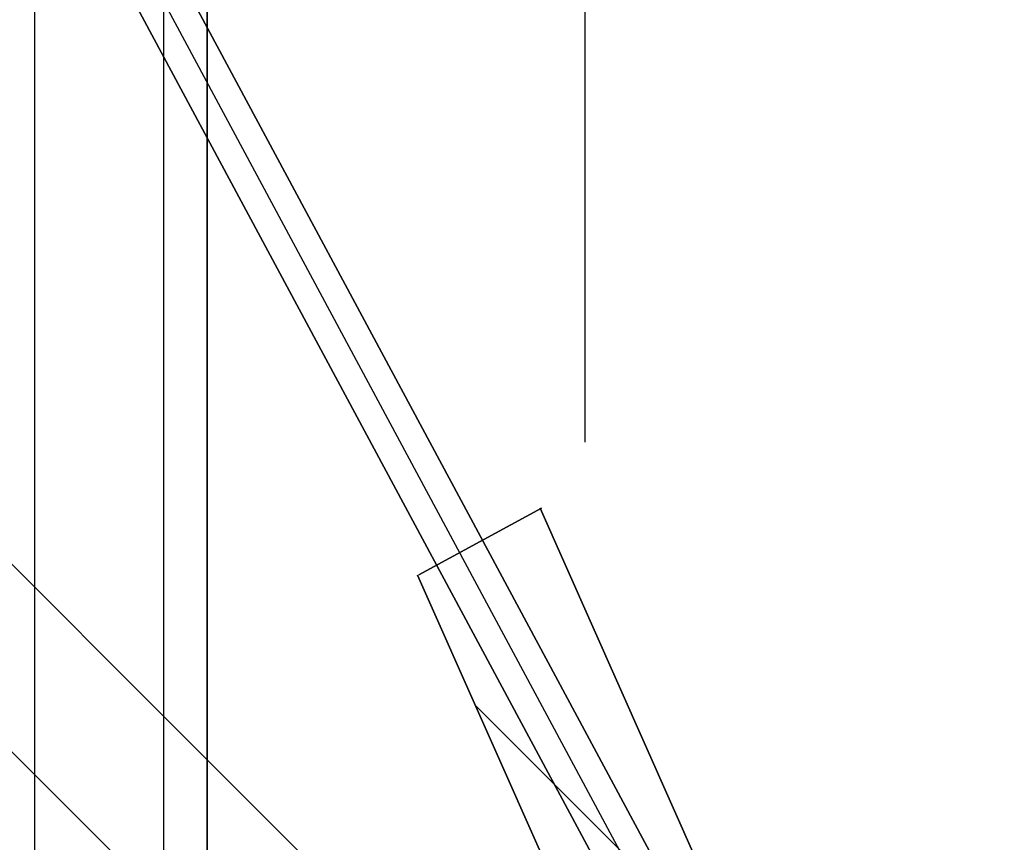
# Model space of a CAD drawing. Header units: millimetres. Extents: x -630 to 192, y -7 to 1615.
# Tile 138 of 249: x -619 to -608, y 1578 to 1588. Entities that reach past the tile are written whole.
import ezdxf

# ---------------------------------------------------------------- set-up
doc = ezdxf.new("R2010")
doc.units = ezdxf.units.MM
doc.header["$MEASUREMENT"] = 0
doc.layers.add('OVIDIO 160x80x72h', color=7, linetype='Continuous')

msp = doc.modelspace()

# ---------------------------------------------------------------- linework, layer by layer
at = {"layer": 'OVIDIO 160x80x72h', "extrusion": (0.235702, -0.235702, 0.942809)}
for points in [[(698.157, 1711.502), (698.157, 1602.424)], [(697.209, 1602.424), (697.209, 1711.502)], [(694.363, 1602.424), (694.363, 1711.502)], [(695.311, 1711.502), (695.311, 1602.424)]]:
    msp.add_lwpolyline(points, dxfattribs=at)
at = {"layer": 'OVIDIO 160x80x72h', "extrusion": (1, 0, 0)}
for points in [[(1595.364, 717.004), (1582.971, 717.004)], [(1582.971, 719.687), (1595.364, 719.687)], [(1588.451, 719.866), (803.771, 719.866)], [(803.771, 719.866), (1588.451, 719.866)], [(803.771, 717.577), (1588.071, 717.577)], [(1588.071, 717.577), (803.771, 717.577)]]:
    msp.add_lwpolyline(points, dxfattribs=at)
at = {"layer": 'OVIDIO 160x80x72h'}
for points in [[(-612.716, 1582.971), (-612.716, 1595.364)], [(-618.94, 803.771), (-618.94, 1588.451)], [(-617.48, 803.771), (-617.48, 1588.451)], [(-616.993, 803.771), (-616.993, 1588.451)], [(-616.993, 1588.451), (-616.993, 803.771)], [(-586.741, 1549.128), (-622.932, 1585.319)], [(-587.801, 1548.067), (-623.985, 1584.251)], [(-610.861, 1576.898), (-613.958, 1579.995)]]:
    msp.add_lwpolyline(points, dxfattribs=at)
at = {"layer": 'OVIDIO 160x80x72h', "extrusion": (0.999884, -0.000231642, -0.015217)}
for points in [[(1592.436, 710.365), (1581.473, -9.718)], [(1581.473, -9.718), (1592.436, 710.365)], [(1580.413, -9.702), (1591.376, 710.381)], [(1591.376, 710.381), (1580.413, -9.702)]]:
    msp.add_lwpolyline(points, dxfattribs=at)
at = {"layer": 'OVIDIO 160x80x72h', "extrusion": (-0.000231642, 0.999884, -0.015217)}
for points in [[(618.742, 744.005), (629.705, 23.915)], [(617.242, 743.988), (628.205, 23.891)]]:
    msp.add_lwpolyline(points, dxfattribs=at)
at = {"layer": 'OVIDIO 160x80x72h', "extrusion": (0.703976, 0.709897, -0.021523)}
for points in [[(1558.564, 734.647), (1558.647, 16.904), (1558.656, 14.457)], [(1558.656, 14.457), (1558.647, 16.904), (1558.564, 734.647)]]:
    msp.add_lwpolyline(points, dxfattribs=at)
at = {"layer": 'OVIDIO 160x80x72h', "extrusion": (0.881185, 0.265561, 0.391139)}
for points in [[(1701.292, 714.203), (1654.971, 654.085)], [(1654.971, 654.085), (1701.292, 714.203)]]:
    msp.add_lwpolyline(points, dxfattribs=at)
at = {"layer": 'OVIDIO 160x80x72h', "extrusion": (-0.000231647, 0.999885, -0.015188)}
for points in [[(629.111, 23.846), (618.126, 743.943)], [(618.126, 743.943), (629.111, 23.846)]]:
    msp.add_lwpolyline(points, dxfattribs=at)
at = {"layer": 'OVIDIO 160x80x72h', "extrusion": (0.881208, 0.265507, 0.391124)}
for points in [[(1700.559, 714.78), (1654.94, 655.56)], [(1654.94, 655.56), (1700.559, 714.78)]]:
    msp.add_lwpolyline(points, dxfattribs=at)
at = {"layer": 'OVIDIO 160x80x72h', "extrusion": (0.881275, 0.265352, 0.39108)}
msp.add_lwpolyline([(1697.537, 711.953), (1699.463, 714.455)], dxfattribs=at)
at = {"layer": 'OVIDIO 160x80x72h', "extrusion": (0.881271, 0.26535, 0.391089)}
for points in [[(1699.563, 714.769), (1697.447, 712.022)], [(1697.447, 712.022), (1699.563, 714.769)]]:
    msp.add_lwpolyline(points, dxfattribs=at)
at = {"layer": 'OVIDIO 160x80x72h', "extrusion": (0.108979, -0.202852, 0.973126)}
for points in [[(207.265, 1811.173), (207.265, 1650.517)], [(207.265, 1650.517), (207.265, 1811.173)], [(207.56, 1811.173), (207.56, 1650.517)], [(207.856, 1650.517), (207.856, 1811.173)], [(207.856, 1811.173), (207.856, 1650.517)], [(210.281, 1804.596), (210.281, 1794.554)], [(210.872, 1794.554), (210.872, 1804.596)]]:
    msp.add_lwpolyline(points, dxfattribs=at)
at = {"layer": 'OVIDIO 160x80x72h', "extrusion": (1, 9.4522e-07, 0)}
for points in [[(803.772, 718.92), (1588.072, 718.919)], [(1588.072, 718.919), (803.772, 718.92)]]:
    msp.add_lwpolyline(points, dxfattribs=at)
at = {"layer": 'OVIDIO 160x80x72h', "extrusion": (-0.276077, -0.12261, 0.953283)}
for points in [[(-1700.683, 293.898), (-1700.683, 295.398)], [(-1700.683, 295.398), (-1700.683, 293.898)]]:
    msp.add_lwpolyline(points, dxfattribs=at)
at = {"layer": 'OVIDIO 160x80x72h', "extrusion": (0.881275, 0.265352, 0.391079)}
for points in [[(1697.626, 711.885), (1655.243, 656.836)], [(1655.243, 656.836), (1697.626, 711.885)], [(1697.447, 712.023), (1655.063, 656.973)], [(1655.063, 656.973), (1697.447, 712.023)]]:
    msp.add_lwpolyline(points, dxfattribs=at)
at = {"layer": 'OVIDIO 160x80x72h', "extrusion": (0.108995, -0.202872, 0.97312)}
for points in [[(209.719, 1809.6), (209.719, 1804.6)], [(209.719, 1804.6), (209.719, 1809.6)]]:
    msp.add_lwpolyline(points, dxfattribs=at)
at = {"layer": 'OVIDIO 160x80x72h', "extrusion": (0.108989, -0.202866, 0.973122)}
msp.add_lwpolyline([(208.987, 1804.6), (208.987, 1809.6)], dxfattribs=at)
at = {"layer": 'OVIDIO 160x80x72h', "extrusion": (0.108996, -0.202875, 0.97312)}
for points in [[(208.294, 1804.601), (208.294, 1809.601)], [(208.294, 1809.601), (208.294, 1804.601)]]:
    msp.add_lwpolyline(points, dxfattribs=at)
at = {"layer": 'OVIDIO 160x80x72h', "extrusion": (-0.276089, -0.12261, 0.953279)}
for points in [[(-1698.259, 295.38), (-1698.259, 293.88)], [(-1695.316, 295.38), (-1695.316, 293.88)]]:
    msp.add_lwpolyline(points, dxfattribs=at)
at = {"layer": 'OVIDIO 160x80x72h', "extrusion": (-0.276086, -0.122609, 0.953281)}
for points in [[(-1695.833, 295.379), (-1695.833, 293.879)], [(-1695.833, 293.879), (-1695.833, 295.379)]]:
    msp.add_lwpolyline(points, dxfattribs=at)
at = {"layer": 'OVIDIO 160x80x72h', "extrusion": (0.318264, 0.213728, 0.923595)}
msp.add_lwpolyline([(1656.109, -69.889), (1656.109, -70.84)], dxfattribs=at)
at = {"layer": 'OVIDIO 160x80x72h', "extrusion": (0.986824, -0.058151, 0.150987)}
for points in [[(1543.405, 818.095), (1544.679, 814.831)], [(1544.679, 814.831), (1543.405, 818.095)], [(1542.57, 818.297), (1544.023, 814.574)], [(1544.023, 814.574), (1542.57, 818.297)]]:
    msp.add_lwpolyline(points, dxfattribs=at)
at = {"layer": 'OVIDIO 160x80x72h', "extrusion": (0.318267, 0.213731, 0.923594)}
for points in [[(1655.735, -69.887), (1655.735, -70.839)], [(1655.361, -70.839), (1655.361, -69.887)]]:
    msp.add_lwpolyline(points, dxfattribs=at)
at = {"layer": 'OVIDIO 160x80x72h', "extrusion": (-5.80996e-07, 1, -1.16199e-06)}
for points in [[(612.656, 716.641), (611.314, 719.324)], [(611.314, 719.324), (612.656, 716.641)]]:
    msp.add_lwpolyline(points, dxfattribs=at)
at = {"layer": 'OVIDIO 160x80x72h', "extrusion": (0.108985, -0.202861, 0.973124)}
msp.add_lwpolyline([(209.698, 1804.599), (209.698, 1794.557)], dxfattribs=at)
at = {"layer": 'OVIDIO 160x80x72h', "extrusion": (0, 1, 0)}
for points in [[(613.022, 716.822), (611.68, 719.505)], [(613.387, 717.004), (612.045, 719.687)], [(612.045, 719.687), (613.387, 717.004)], [(610.345, 715.483), (609.003, 718.166)]]:
    msp.add_lwpolyline(points, dxfattribs=at)
at = {"layer": 'OVIDIO 160x80x72h', "extrusion": (0.986824, -0.058152, 0.150988)}
msp.add_lwpolyline([(1542.987, 818.197), (1544.35, 814.703)], dxfattribs=at)
at = {"layer": 'OVIDIO 160x80x72h', "extrusion": (-1.82437e-05, -9.933e-06, 1)}
for points in [[(-614.597, 1581.47), (-613.211, 1582.225)], [(-613.211, 1582.225), (-614.597, 1581.47)]]:
    msp.add_lwpolyline(points, dxfattribs=at)
at = {"layer": 'OVIDIO 160x80x72h', "extrusion": (3.1529e-06, -7.09955e-06, 1)}
for points in [[(-609.385, 1573.573), (-613.226, 1582.223)], [(-613.226, 1582.223), (-609.385, 1573.573)], [(-611.598, 1574.68), (-614.613, 1581.468)], [(-614.613, 1581.468), (-611.598, 1574.68)]]:
    msp.add_lwpolyline(points, dxfattribs=at)
at = {"layer": 'OVIDIO 160x80x72h', "extrusion": (-0.0004027, 0.000402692, 1)}
for points in [[(-628.425, 1579.851), (-610.747, 1562.173)], [(-610.747, 1562.173), (-628.425, 1579.851)]]:
    msp.add_lwpolyline(points, dxfattribs=at)
at = {"layer": 'OVIDIO 160x80x72h', "extrusion": (-8.00265e-07, 8.00267e-07, 1)}
for points in [[(-611.808, 1561.113), (-629.476, 1578.781)], [(-629.476, 1578.781), (-611.808, 1561.113)]]:
    msp.add_lwpolyline(points, dxfattribs=at)

doc.saveas('drawing.dxf')
